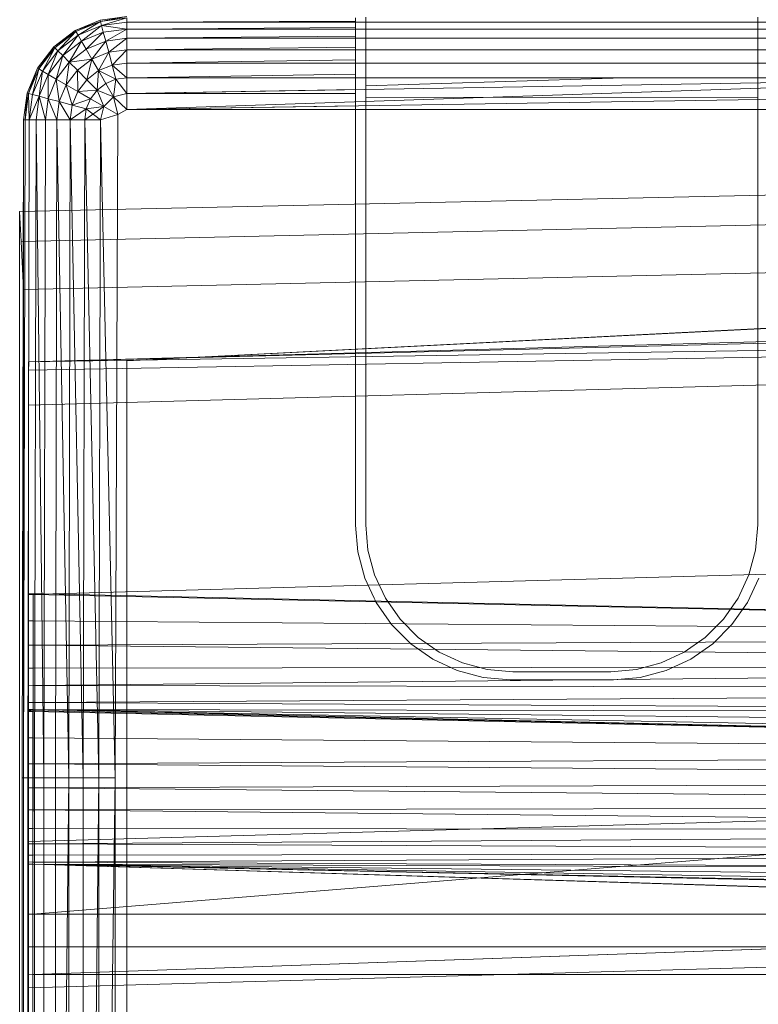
# Model space of a CAD drawing. Header units: metres. Extents: x 397.7 to 427.5, y 12.7 to 28.4.
# Tile 67 of 72: x 407.553 to 407.658, y 26.374 to 26.514. Entities that reach past the tile are written whole.
import ezdxf

# ---------------------------------------------------------------- set-up
doc = ezdxf.new("R2010")
doc.units = ezdxf.units.M
doc.layers.add('A-DETL-____-MBND', color=7, linetype='Continuous', lineweight=18)

# ---------------------------------------------------------------- blocks, each defined once
blk = doc.blocks.new('Family - Inodor P3-156643-06_CLI_AIGUA_P3')
at = {"layer": 'A-DETL-____-MBND', "color": 253, "true_color": 0xaaaaaa}
for p, q in [((0.01142, 0.40241), (0.01521, 0.40291)), ((0.01142, 0.40241), (0.01521, 0.40291)), ((0.01142, 0.40241), (0.01521, 0.40291)), ((0.01142, 0.40241), (0.01521, 0.40291)), ((0.01147, 0.40221), (0.01521, 0.40291)), ((0.01147, 0.40221), (0.01521, 0.40291)), ((0.01521, 0.40271), (0.01147, 0.40221)), ((0.01521, 0.40271), (0.01147, 0.40221)), ((0.01147, 0.40221), (0.01521, 0.40271)), ((0.01163, 0.40164), (0.01521, 0.40271)), ((0.01163, 0.40164), (0.01521, 0.40271)), ((0.01521, 0.40211), (0.01521, 0.40271)), ((0.01521, 0.40211), (0.01521, 0.40271)), ((0.01521, 0.40211), (0.01521, 0.40271)), ((0.04768, 0.40225), (0.04768, 0.40271)), ((0.04914, 0.40281), (0.04914, 0.33079)), ((0.04914, 0.40211), (0.04914, 0.40271)), ((0.10482, 0.33079), (0.10482, 0.40281)), ((0.10482, 0.40271), (0.10482, 0.40211)), ((0.00789, 0.40094), (0.01142, 0.40241)), ((0.00789, 0.40094), (0.01142, 0.40241)), ((0.00789, 0.40094), (0.01142, 0.40241)), ((0.00789, 0.40094), (0.01142, 0.40241)), ((0.01147, 0.40221), (0.00789, 0.40094)), ((0.00789, 0.40094), (0.01147, 0.40221)), ((0.01147, 0.40221), (0.00799, 0.40077)), ((0.00799, 0.40077), (0.01147, 0.40221)), ((0.00799, 0.40077), (0.01147, 0.40221)), ((0.00829, 0.40025), (0.01147, 0.40221)), ((0.00829, 0.40025), (0.01147, 0.40221)), ((0.01163, 0.40164), (0.00829, 0.40025)), ((0.01163, 0.40164), (0.00829, 0.40025)), ((0.00829, 0.40025), (0.01163, 0.40164)), ((0.00877, 0.39941), (0.01163, 0.40164)), ((0.00877, 0.39941), (0.01163, 0.40164)), ((0.01147, 0.40221), (0.01142, 0.40241)), ((0.01147, 0.40221), (0.01142, 0.40241)), ((0.01147, 0.40221), (0.01142, 0.40241)), ((0.01163, 0.40164), (0.01147, 0.40221)), ((0.01163, 0.40164), (0.01147, 0.40221)), ((0.01163, 0.40164), (0.01147, 0.40221)), ((0.01521, 0.40211), (0.01163, 0.40164)), ((0.01521, 0.40211), (0.01163, 0.40164)), ((0.01163, 0.40164), (0.01521, 0.40211)), ((0.01188, 0.4007), (0.01163, 0.40164)), ((0.01521, 0.40114), (0.01163, 0.40164)), ((0.01521, 0.40114), (0.01163, 0.40164)), ((0.01188, 0.4007), (0.01163, 0.40164)), ((0.01188, 0.4007), (0.01163, 0.40164)), ((0.01521, 0.40114), (0.01188, 0.4007)), ((0.01521, 0.40114), (0.01188, 0.4007)), ((0.01188, 0.4007), (0.01521, 0.40114)), ((0.01222, 0.39942), (0.01521, 0.40114)), ((0.01222, 0.39942), (0.01521, 0.40114)), ((0.01521, 0.40211), (0.04768, 0.40225)), ((0.01521, 0.40211), (0.04768, 0.40225)), ((0.15024, 0.40211), (0.01521, 0.40211)), ((0.01521, 0.40114), (0.01521, 0.40211)), ((0.04768, 0.40211), (0.01521, 0.40211)), ((0.01521, 0.40114), (0.01521, 0.40211)), ((0.01521, 0.40211), (0.04768, 0.40211)), ((0.01521, 0.40114), (0.01521, 0.40211)), ((0.01521, 0.40114), (0.04768, 0.40137)), ((0.01521, 0.40114), (0.04768, 0.40137)), ((0.15024, 0.40114), (0.01521, 0.40114)), ((0.01521, 0.39982), (0.01521, 0.40114)), ((0.04768, 0.40114), (0.01521, 0.40114)), ((0.01521, 0.39982), (0.01521, 0.40114)), ((0.01521, 0.40114), (0.04768, 0.40114)), ((0.01521, 0.39982), (0.01521, 0.40114)), ((0.04768, 0.40211), (0.04768, 0.40225)), ((0.04768, 0.40137), (0.04768, 0.40211)), ((0.04768, 0.40114), (0.04768, 0.40137)), ((0.04768, 0.40013), (0.04768, 0.40114)), ((0.04914, 0.40114), (0.04914, 0.40211)), ((0.10482, 0.40211), (0.04914, 0.40211)), ((0.04914, 0.39982), (0.04914, 0.40114)), ((0.10482, 0.40114), (0.04914, 0.40114)), ((0.10482, 0.40211), (0.10482, 0.40114)), ((0.10482, 0.40114), (0.10482, 0.39982)), ((0.00485, 0.39862), (0.00789, 0.40094)), ((0.00485, 0.39862), (0.00789, 0.40094)), ((0.00485, 0.39862), (0.00789, 0.40094)), ((0.00485, 0.39862), (0.00789, 0.40094)), ((0.00799, 0.40077), (0.00485, 0.39862)), ((0.00485, 0.39862), (0.00799, 0.40077)), ((0.00799, 0.40077), (0.005, 0.39847)), ((0.005, 0.39847), (0.00799, 0.40077)), ((0.005, 0.39847), (0.00799, 0.40077)), ((0.00542, 0.39805), (0.00799, 0.40077)), ((0.00542, 0.39805), (0.00799, 0.40077)), ((0.00829, 0.40025), (0.00542, 0.39805)), ((0.00829, 0.40025), (0.00542, 0.39805)), ((0.00542, 0.39805), (0.00829, 0.40025)), ((0.00611, 0.39736), (0.00829, 0.40025)), ((0.00611, 0.39736), (0.00829, 0.40025)), ((0.00799, 0.40077), (0.00789, 0.40094)), ((0.00799, 0.40077), (0.00789, 0.40094)), ((0.00799, 0.40077), (0.00789, 0.40094)), ((0.00829, 0.40025), (0.00799, 0.40077)), ((0.00829, 0.40025), (0.00799, 0.40077)), ((0.00829, 0.40025), (0.00799, 0.40077)), ((0.00877, 0.39941), (0.00829, 0.40025)), ((0.00877, 0.39941), (0.00829, 0.40025)), ((0.00877, 0.39941), (0.00829, 0.40025)), ((0.01188, 0.4007), (0.00877, 0.39941)), ((0.01188, 0.4007), (0.00877, 0.39941)), ((0.00877, 0.39941), (0.01188, 0.4007)), ((0.00943, 0.39827), (0.01188, 0.4007)), ((0.00943, 0.39827), (0.01188, 0.4007)), ((0.01222, 0.39942), (0.01188, 0.4007)), ((0.01222, 0.39942), (0.01188, 0.4007)), ((0.01222, 0.39942), (0.01188, 0.4007)), ((0.01521, 0.39982), (0.01222, 0.39942)), ((0.01521, 0.39982), (0.01222, 0.39942)), ((0.01222, 0.39942), (0.01521, 0.39982)), ((0.01264, 0.39785), (0.01521, 0.39982)), ((0.01264, 0.39785), (0.01521, 0.39982)), ((0.01521, 0.39982), (0.04768, 0.40013)), ((0.01521, 0.39982), (0.04768, 0.40013)), ((0.15024, 0.39982), (0.01521, 0.39982)), ((0.01521, 0.39819), (0.01521, 0.39982)), ((0.04768, 0.39982), (0.01521, 0.39982)), ((0.01521, 0.39819), (0.01521, 0.39982)), ((0.01521, 0.39982), (0.04768, 0.39982)), ((0.01521, 0.39819), (0.01521, 0.39982)), ((0.04768, 0.39982), (0.04768, 0.40013)), ((0.04768, 0.39858), (0.04768, 0.39982)), ((0.04914, 0.39819), (0.04914, 0.39982)), ((0.10482, 0.39982), (0.04914, 0.39982)), ((0.10482, 0.39982), (0.10482, 0.39819)), ((0.00253, 0.39558), (0.00485, 0.39862)), ((0.00253, 0.39558), (0.00485, 0.39862)), ((0.00253, 0.39558), (0.00485, 0.39862)), ((0.00253, 0.39558), (0.00485, 0.39862)), ((0.0027, 0.39548), (0.00485, 0.39862)), ((0.0027, 0.39548), (0.00485, 0.39862)), ((0.005, 0.39847), (0.0027, 0.39548)), ((0.005, 0.39847), (0.0027, 0.39548)), ((0.0027, 0.39548), (0.005, 0.39847)), ((0.00322, 0.39518), (0.005, 0.39847)), ((0.00322, 0.39518), (0.005, 0.39847)), ((0.005, 0.39847), (0.00485, 0.39862)), ((0.005, 0.39847), (0.00485, 0.39862)), ((0.005, 0.39847), (0.00485, 0.39862)), ((0.00542, 0.39805), (0.005, 0.39847)), ((0.00542, 0.39805), (0.005, 0.39847)), ((0.00542, 0.39805), (0.005, 0.39847)), ((0.00877, 0.39941), (0.00611, 0.39736)), ((0.00877, 0.39941), (0.00611, 0.39736)), ((0.00611, 0.39736), (0.00877, 0.39941)), ((0.00704, 0.39643), (0.00877, 0.39941)), ((0.00704, 0.39643), (0.00877, 0.39941)), ((0.00943, 0.39827), (0.00877, 0.39941)), ((0.00943, 0.39827), (0.00877, 0.39941)), ((0.00943, 0.39827), (0.00877, 0.39941)), ((0.01222, 0.39942), (0.00943, 0.39827)), ((0.01222, 0.39942), (0.00943, 0.39827)), ((0.00943, 0.39827), (0.01222, 0.39942)), ((0.01025, 0.39686), (0.01222, 0.39942)), ((0.01025, 0.39686), (0.01222, 0.39942)), ((0.01264, 0.39785), (0.01222, 0.39942)), ((0.01264, 0.39785), (0.01222, 0.39942)), ((0.01264, 0.39785), (0.01222, 0.39942)), ((0.01521, 0.39819), (0.04768, 0.39858)), ((0.01521, 0.39819), (0.04768, 0.39858)), ((0.04768, 0.39819), (0.04768, 0.39858)), ((0.00542, 0.39805), (0.00322, 0.39518)), ((0.00542, 0.39805), (0.00322, 0.39518)), ((0.00322, 0.39518), (0.00542, 0.39805)), ((0.00406, 0.3947), (0.00542, 0.39805)), ((0.00406, 0.3947), (0.00542, 0.39805)), ((0.00611, 0.39736), (0.00406, 0.3947)), ((0.00611, 0.39736), (0.00406, 0.3947)), ((0.00406, 0.3947), (0.00611, 0.39736)), ((0.0052, 0.39404), (0.00611, 0.39736)), ((0.0052, 0.39404), (0.00611, 0.39736)), ((0.00611, 0.39736), (0.00542, 0.39805)), ((0.00611, 0.39736), (0.00542, 0.39805)), ((0.00611, 0.39736), (0.00542, 0.39805)), ((0.00704, 0.39643), (0.00611, 0.39736)), ((0.00704, 0.39643), (0.00611, 0.39736)), ((0.00704, 0.39643), (0.00611, 0.39736)), ((0.00943, 0.39827), (0.00704, 0.39643)), ((0.00943, 0.39827), (0.00704, 0.39643)), ((0.00704, 0.39643), (0.00943, 0.39827)), ((0.01025, 0.39686), (0.00943, 0.39827)), ((0.01025, 0.39686), (0.00943, 0.39827)), ((0.01025, 0.39686), (0.00943, 0.39827)), ((0.01264, 0.39785), (0.01025, 0.39686)), ((0.01264, 0.39785), (0.01025, 0.39686)), ((0.01025, 0.39686), (0.01264, 0.39785)), ((0.01119, 0.39523), (0.01264, 0.39785)), ((0.01119, 0.39523), (0.01264, 0.39785)), ((0.01521, 0.39819), (0.01264, 0.39785)), ((0.01521, 0.39819), (0.01264, 0.39785)), ((0.01264, 0.39785), (0.01521, 0.39819)), ((0.01313, 0.39603), (0.01264, 0.39785)), ((0.01313, 0.39603), (0.01264, 0.39785)), ((0.01313, 0.39603), (0.01264, 0.39785)), ((0.01313, 0.39603), (0.01521, 0.39819)), ((0.01313, 0.39603), (0.01521, 0.39819)), ((0.15024, 0.39819), (0.01521, 0.39819)), ((0.01521, 0.39631), (0.01521, 0.39819)), ((0.04768, 0.39819), (0.01521, 0.39819)), ((0.01521, 0.39631), (0.01521, 0.39819)), ((0.01521, 0.39819), (0.04768, 0.39819)), ((0.01521, 0.39631), (0.01521, 0.39819)), ((0.04768, 0.39676), (0.04768, 0.39819)), ((0.04914, 0.39631), (0.04914, 0.39819)), ((0.10482, 0.39819), (0.04914, 0.39819)), ((0.10482, 0.39819), (0.10482, 0.39631)), ((0.00106, 0.39205), (0.00253, 0.39558)), ((0.00106, 0.39205), (0.00253, 0.39558)), ((0.00106, 0.39205), (0.00253, 0.39558)), ((0.00106, 0.39205), (0.00253, 0.39558)), ((0.00126, 0.392), (0.00253, 0.39558)), ((0.00126, 0.392), (0.00253, 0.39558)), ((0.0027, 0.39548), (0.00126, 0.392)), ((0.0027, 0.39548), (0.00126, 0.392)), ((0.00126, 0.392), (0.0027, 0.39548)), ((0.00183, 0.39184), (0.0027, 0.39548)), ((0.00183, 0.39184), (0.0027, 0.39548)), ((0.0027, 0.39548), (0.00253, 0.39558)), ((0.0027, 0.39548), (0.00253, 0.39558)), ((0.0027, 0.39548), (0.00253, 0.39558)), ((0.00322, 0.39518), (0.0027, 0.39548)), ((0.00322, 0.39518), (0.0027, 0.39548)), ((0.00322, 0.39518), (0.0027, 0.39548)), ((0.00704, 0.39643), (0.0052, 0.39404)), ((0.00704, 0.39643), (0.0052, 0.39404)), ((0.0052, 0.39404), (0.00704, 0.39643)), ((0.00661, 0.39322), (0.00704, 0.39643)), ((0.00661, 0.39322), (0.00704, 0.39643)), ((0.01025, 0.39686), (0.00704, 0.39643)), ((0.00704, 0.39643), (0.01025, 0.39686)), ((0.00819, 0.39528), (0.00704, 0.39643)), ((0.00819, 0.39528), (0.00704, 0.39643)), ((0.00819, 0.39528), (0.00704, 0.39643)), ((0.01025, 0.39686), (0.00819, 0.39528)), ((0.00819, 0.39528), (0.01025, 0.39686)), ((0.00819, 0.39528), (0.01025, 0.39686)), ((0.00952, 0.39395), (0.01025, 0.39686)), ((0.00952, 0.39395), (0.01025, 0.39686)), ((0.01119, 0.39523), (0.01025, 0.39686)), ((0.01119, 0.39523), (0.01025, 0.39686)), ((0.01119, 0.39523), (0.01025, 0.39686)), ((0.01313, 0.39603), (0.01119, 0.39523)), ((0.01313, 0.39603), (0.01119, 0.39523)), ((0.01119, 0.39523), (0.01313, 0.39603)), ((0.01521, 0.39631), (0.01313, 0.39603)), ((0.01521, 0.39631), (0.01313, 0.39603)), ((0.01313, 0.39603), (0.01521, 0.39631)), ((0.01313, 0.39603), (0.01367, 0.39402)), ((0.01521, 0.39423), (0.01313, 0.39603)), ((0.01367, 0.39402), (0.01313, 0.39603)), ((0.01521, 0.39423), (0.01313, 0.39603)), ((0.01367, 0.39402), (0.01313, 0.39603)), ((0.01521, 0.39631), (0.04768, 0.39676)), ((0.01521, 0.39631), (0.04768, 0.39676)), ((0.15024, 0.39631), (0.01521, 0.39631)), ((0.01521, 0.39423), (0.01521, 0.39631)), ((0.04768, 0.39631), (0.01521, 0.39631)), ((0.01521, 0.39423), (0.01521, 0.39631)), ((0.01521, 0.39631), (0.04768, 0.39631)), ((0.01521, 0.39423), (0.01521, 0.39631)), ((0.04768, 0.39631), (0.04768, 0.39676)), ((0.04768, 0.39473), (0.04768, 0.39631)), ((0.04914, 0.39423), (0.04914, 0.39631)), ((0.10482, 0.39631), (0.04914, 0.39631)), ((0.10482, 0.39631), (0.10482, 0.39424)), ((0.00322, 0.39518), (0.00183, 0.39184)), ((0.00322, 0.39518), (0.00183, 0.39184)), ((0.00183, 0.39184), (0.00322, 0.39518)), ((0.00277, 0.39159), (0.00322, 0.39518)), ((0.00277, 0.39159), (0.00322, 0.39518)), ((0.00406, 0.3947), (0.00277, 0.39159)), ((0.00406, 0.3947), (0.00277, 0.39159)), ((0.00277, 0.39159), (0.00406, 0.3947)), ((0.00406, 0.3947), (0.00322, 0.39518)), ((0.00406, 0.3947), (0.00322, 0.39518)), ((0.00406, 0.3947), (0.00322, 0.39518)), ((0.00405, 0.39125), (0.00406, 0.3947)), ((0.00405, 0.39125), (0.00406, 0.3947)), ((0.0052, 0.39404), (0.00406, 0.3947)), ((0.0052, 0.39404), (0.00406, 0.3947)), ((0.0052, 0.39404), (0.00406, 0.3947)), ((0.00819, 0.39528), (0.00661, 0.39322)), ((0.00819, 0.39528), (0.00661, 0.39322)), ((0.00661, 0.39322), (0.00819, 0.39528)), ((0.00952, 0.39395), (0.00819, 0.39528)), ((0.00952, 0.39395), (0.00819, 0.39528)), ((0.00952, 0.39395), (0.00819, 0.39528)), ((0.00824, 0.39228), (0.00819, 0.39528)), ((0.00824, 0.39228), (0.00819, 0.39528)), ((0.01119, 0.39523), (0.00952, 0.39395)), ((0.01119, 0.39523), (0.00952, 0.39395)), ((0.00952, 0.39395), (0.01119, 0.39523)), ((0.01099, 0.39248), (0.01119, 0.39523)), ((0.01099, 0.39248), (0.01119, 0.39523)), ((0.01223, 0.39343), (0.01119, 0.39523)), ((0.01367, 0.39402), (0.01119, 0.39523)), ((0.01367, 0.39402), (0.01119, 0.39523)), ((0.01223, 0.39343), (0.01119, 0.39523)), ((0.01223, 0.39343), (0.01119, 0.39523)), ((0.01521, 0.39423), (0.01367, 0.39402)), ((0.01521, 0.39423), (0.01367, 0.39402)), ((0.01367, 0.39402), (0.01521, 0.39423)), ((0.01521, 0.39423), (0.04768, 0.39473)), ((0.01521, 0.39423), (0.04768, 0.39473)), ((0.15024, 0.39423), (0.01521, 0.39423)), ((0.01521, 0.39201), (0.01521, 0.39423)), ((0.15024, 0.39423), (0.01521, 0.39201)), ((0.15024, 0.39423), (0.01521, 0.38973)), ((0.04768, 0.39423), (0.01521, 0.39423)), ((0.01521, 0.39201), (0.01521, 0.39423)), ((0.01521, 0.39423), (0.04768, 0.39423)), ((0.01521, 0.39201), (0.01521, 0.39423)), ((0.04768, 0.39423), (0.04768, 0.39473)), ((0.04768, 0.39254), (0.04768, 0.39423)), ((0.04914, 0.39307), (0.04914, 0.39423)), ((0.08581, 0.39423), (0.04914, 0.39307)), ((0.08581, 0.39423), (0.04914, 0.39423)), ((0.10482, 0.39424), (0.08581, 0.39423)), ((0.10482, 0.39424), (0.10482, 0.39149)), ((0.0052, 0.39404), (0.00405, 0.39125)), ((0.0052, 0.39404), (0.00405, 0.39125)), ((0.00405, 0.39125), (0.0052, 0.39404)), ((0.00661, 0.39322), (0.0052, 0.39404)), ((0.00661, 0.39322), (0.0052, 0.39404)), ((0.00661, 0.39322), (0.0052, 0.39404)), ((0.00562, 0.39083), (0.0052, 0.39404)), ((0.00562, 0.39083), (0.0052, 0.39404)), ((0.00661, 0.39322), (0.00562, 0.39083)), ((0.00661, 0.39322), (0.00562, 0.39083)), ((0.00562, 0.39083), (0.00661, 0.39322)), ((0.00824, 0.39228), (0.00661, 0.39322)), ((0.00824, 0.39228), (0.00661, 0.39322)), ((0.00824, 0.39228), (0.00661, 0.39322)), ((0.00744, 0.39034), (0.00661, 0.39322)), ((0.00744, 0.39034), (0.00661, 0.39322)), ((0.00952, 0.39395), (0.00824, 0.39228)), ((0.00952, 0.39395), (0.00824, 0.39228)), ((0.00824, 0.39228), (0.00952, 0.39395)), ((0.01099, 0.39248), (0.00952, 0.39395)), ((0.01099, 0.39248), (0.00952, 0.39395)), ((0.01099, 0.39248), (0.00952, 0.39395)), ((0.01223, 0.39343), (0.01099, 0.39248)), ((0.01223, 0.39343), (0.01099, 0.39248)), ((0.01099, 0.39248), (0.01223, 0.39343)), ((0.01367, 0.39402), (0.01223, 0.39343)), ((0.01367, 0.39402), (0.01223, 0.39343)), ((0.01223, 0.39343), (0.01367, 0.39402)), ((0.01334, 0.39151), (0.01223, 0.39343)), ((0.01334, 0.39151), (0.01223, 0.39343)), ((0.01334, 0.39151), (0.01223, 0.39343)), ((0.01367, 0.39402), (0.01334, 0.39151)), ((0.01334, 0.39151), (0.01367, 0.39402)), ((0.01334, 0.39151), (0.01367, 0.39402)), ((0.01521, 0.39201), (0.01367, 0.39402)), ((0.01521, 0.39201), (0.01367, 0.39402)), ((0.01521, 0.39201), (0.01367, 0.39402)), ((0.04914, 0.39144), (0.04914, 0.39307)), ((0.00056, 0.38826), (0.00106, 0.39205)), ((0.00056, 0.38826), (0.00106, 0.39205)), ((0.00056, 0.38826), (0.00106, 0.39205)), ((0.00056, 0.38826), (0.00106, 0.39205)), ((0.00076, 0.38826), (0.00106, 0.39205)), ((0.00076, 0.38826), (0.00106, 0.39205)), ((0.00126, 0.392), (0.00076, 0.38826)), ((0.00126, 0.392), (0.00076, 0.38826)), ((0.00076, 0.38826), (0.00126, 0.392)), ((0.00126, 0.392), (0.00106, 0.39205)), ((0.00126, 0.392), (0.00106, 0.39205)), ((0.00126, 0.392), (0.00106, 0.39205)), ((0.00183, 0.39184), (0.00126, 0.392)), ((0.00183, 0.39184), (0.00126, 0.392)), ((0.00183, 0.39184), (0.00126, 0.392)), ((0.00136, 0.38826), (0.00126, 0.392)), ((0.00136, 0.38826), (0.00126, 0.392)), ((0.00183, 0.39184), (0.00136, 0.38826)), ((0.00183, 0.39184), (0.00136, 0.38826)), ((0.00136, 0.38826), (0.00183, 0.39184)), ((0.00277, 0.39159), (0.00136, 0.38826)), ((0.00136, 0.38826), (0.00277, 0.39159)), ((0.00277, 0.39159), (0.00183, 0.39184)), ((0.00277, 0.39159), (0.00183, 0.39184)), ((0.00277, 0.39159), (0.00183, 0.39184)), ((0.00277, 0.39159), (0.00233, 0.38826)), ((0.00233, 0.38826), (0.00277, 0.39159)), ((0.00233, 0.38826), (0.00277, 0.39159)), ((0.00405, 0.39125), (0.00277, 0.39159)), ((0.00405, 0.39125), (0.00277, 0.39159)), ((0.00405, 0.39125), (0.00277, 0.39159)), ((0.00365, 0.38826), (0.00277, 0.39159)), ((0.00365, 0.38826), (0.00277, 0.39159)), ((0.00824, 0.39228), (0.00744, 0.39034)), ((0.00824, 0.39228), (0.00744, 0.39034)), ((0.00744, 0.39034), (0.00824, 0.39228)), ((0.01099, 0.39248), (0.00824, 0.39228)), ((0.00824, 0.39228), (0.01099, 0.39248)), ((0.01004, 0.39124), (0.00824, 0.39228)), ((0.01004, 0.39124), (0.00824, 0.39228)), ((0.01004, 0.39124), (0.00824, 0.39228)), ((0.01099, 0.39248), (0.01004, 0.39124)), ((0.01004, 0.39124), (0.01099, 0.39248)), ((0.01004, 0.39124), (0.01099, 0.39248)), ((0.01334, 0.39151), (0.01099, 0.39248)), ((0.01196, 0.39013), (0.01099, 0.39248)), ((0.01334, 0.39151), (0.01099, 0.39248)), ((0.01196, 0.39013), (0.01099, 0.39248)), ((0.01334, 0.39151), (0.01099, 0.39248)), ((0.01196, 0.39013), (0.01099, 0.39248)), ((0.01334, 0.39151), (0.01196, 0.39013)), ((0.01334, 0.39151), (0.01196, 0.39013)), ((0.01196, 0.39013), (0.01334, 0.39151)), ((0.01521, 0.39201), (0.01334, 0.39151)), ((0.01521, 0.39201), (0.01334, 0.39151)), ((0.01334, 0.39151), (0.01521, 0.39201)), ((0.01521, 0.38973), (0.01334, 0.39151)), ((0.01334, 0.39151), (0.01394, 0.38899)), ((0.01521, 0.38973), (0.01334, 0.39151)), ((0.01394, 0.38899), (0.01334, 0.39151)), ((0.01521, 0.38973), (0.01334, 0.39151)), ((0.01394, 0.38899), (0.01334, 0.39151)), ((0.01521, 0.39201), (0.04768, 0.39254)), ((0.01521, 0.39201), (0.04768, 0.39254)), ((0.01521, 0.38973), (0.01521, 0.39201)), ((0.04768, 0.39198), (0.01521, 0.39201)), ((0.01521, 0.38973), (0.01521, 0.39201)), ((0.01521, 0.39201), (0.04768, 0.39198)), ((0.01521, 0.38973), (0.01521, 0.39201)), ((0.15121, 0.39188), (0.01521, 0.38973)), ((0.04768, 0.39198), (0.04768, 0.39254)), ((0.04768, 0.39024), (0.04768, 0.39198)), ((0.10482, 0.39149), (0.04914, 0.39144)), ((0.04914, 0.33079), (0.04914, 0.39144)), ((0.10482, 0.39149), (0.10482, 0.33079)), ((0.00405, 0.39125), (0.00365, 0.38826)), ((0.00405, 0.39125), (0.00365, 0.38826)), ((0.00365, 0.38826), (0.00405, 0.39125)), ((0.00562, 0.39083), (0.00405, 0.39125)), ((0.00562, 0.39083), (0.00405, 0.39125)), ((0.00562, 0.39083), (0.00405, 0.39125)), ((0.00528, 0.38826), (0.00405, 0.39125)), ((0.00528, 0.38826), (0.00405, 0.39125)), ((0.00562, 0.39083), (0.00528, 0.38826)), ((0.00562, 0.39083), (0.00528, 0.38826)), ((0.00528, 0.38826), (0.00562, 0.39083)), ((0.00744, 0.39034), (0.00562, 0.39083)), ((0.00744, 0.39034), (0.00562, 0.39083)), ((0.00744, 0.39034), (0.00562, 0.39083)), ((0.00716, 0.38826), (0.00562, 0.39083)), ((0.00716, 0.38826), (0.00562, 0.39083)), ((0.00744, 0.39034), (0.00716, 0.38826)), ((0.00744, 0.39034), (0.00716, 0.38826)), ((0.00716, 0.38826), (0.00744, 0.39034)), ((0.01004, 0.39124), (0.00744, 0.39034)), ((0.00744, 0.39034), (0.01004, 0.39124)), ((0.00945, 0.3898), (0.00744, 0.39034)), ((0.00945, 0.3898), (0.00744, 0.39034)), ((0.00945, 0.3898), (0.00744, 0.39034)), ((0.01196, 0.39013), (0.00924, 0.38826)), ((0.01004, 0.39124), (0.00945, 0.3898)), ((0.00945, 0.3898), (0.01004, 0.39124)), ((0.00945, 0.3898), (0.01004, 0.39124)), ((0.01196, 0.39013), (0.00945, 0.3898)), ((0.01196, 0.39013), (0.00945, 0.3898)), ((0.01196, 0.39013), (0.00945, 0.3898)), ((0.01196, 0.39013), (0.01004, 0.39124)), ((0.01196, 0.39013), (0.01004, 0.39124)), ((0.01196, 0.39013), (0.01004, 0.39124)), ((0.01196, 0.39013), (0.01146, 0.38826)), ((0.01394, 0.38899), (0.01196, 0.39013)), ((0.01394, 0.38899), (0.01196, 0.39013)), ((0.01521, 0.38973), (0.04768, 0.39024)), ((0.01521, 0.38973), (0.04768, 0.39024)), ((0.04768, 0.38973), (0.04768, 0.39024)), ((0.00945, 0.3898), (0.00716, 0.38826)), ((0.00716, 0.38826), (0.00945, 0.3898)), ((0.00945, 0.3898), (0.00924, 0.38826)), ((0.00924, 0.38826), (0.00945, 0.3898)), ((0.00924, 0.38826), (0.00945, 0.3898)), ((0.01146, 0.38826), (0.00945, 0.3898)), ((0.01394, 0.38899), (0.01146, 0.38826)), ((0.01394, 0.38899), (0.01146, 0.38826)), ((0.01354, 0.29485), (0.01394, 0.38899)), ((0.01394, 0.38899), (0.01354, 0.29485)), ((0.01394, 0.38899), (0.01354, 0.29485)), ((0.01521, 0.38973), (0.01394, 0.38899)), ((0.01521, 0.38973), (0.01394, 0.38899)), ((0.01394, 0.38899), (0.01521, 0.38973)), ((0.15024, 0.38973), (0.01521, 0.38973)), ((0.04768, 0.38973), (0.01521, 0.38973)), ((0.01521, 0.38973), (0.04768, 0.38973)), ((0.04768, 0.38917), (0.04768, 0.38973)), ((0.04768, 0.38917), (0.04768, 0.33073)), ((0.00036, 0.29485), (0.00056, 0.38826)), ((0.00036, 0.29485), (0.00056, 0.38826)), ((0.00056, 0.01465), (0.00056, 0.38826)), ((0.00056, 0.01465), (0.00056, 0.38826)), ((0.00076, 0.38826), (0.00056, 0.38826)), ((0.00076, 0.38826), (0.00056, 0.29485)), ((0.00076, 0.38826), (0.00056, 0.38826)), ((0.00076, 0.38826), (0.00056, 0.29485)), ((0.00076, 0.38826), (0.00056, 0.38826)), ((0.00056, 0.29485), (0.00056, 0.38826)), ((0.00056, 0.29485), (0.00056, 0.38826)), ((0.00076, 0.38826), (0.00056, 0.29485)), ((0.00136, 0.38826), (0.00076, 0.38826)), ((0.00136, 0.38826), (0.00076, 0.38826)), ((0.00136, 0.38826), (0.00076, 0.38826)), ((0.00136, 0.38826), (0.00116, 0.29485)), ((0.00136, 0.38826), (0.00116, 0.29485)), ((0.00136, 0.38826), (0.00116, 0.29485)), ((0.00233, 0.38826), (0.00136, 0.38826)), ((0.00233, 0.38826), (0.00136, 0.38826)), ((0.00233, 0.38826), (0.00136, 0.38826)), ((0.00233, 0.38826), (0.00213, 0.29485)), ((0.00233, 0.38826), (0.00213, 0.29485)), ((0.00213, 0.29485), (0.00233, 0.38826)), ((0.00365, 0.38826), (0.00233, 0.38826)), ((0.00365, 0.38826), (0.00233, 0.38826)), ((0.00365, 0.38826), (0.00233, 0.38826)), ((0.00345, 0.29485), (0.00233, 0.38826)), ((0.00345, 0.29485), (0.00233, 0.38826)), ((0.00365, 0.38826), (0.00345, 0.29485)), ((0.00365, 0.38826), (0.00345, 0.29485)), ((0.00365, 0.38826), (0.00345, 0.29485)), ((0.00528, 0.38826), (0.00365, 0.38826)), ((0.00528, 0.38826), (0.00365, 0.38826)), ((0.00528, 0.38826), (0.00365, 0.38826)), ((0.00528, 0.38826), (0.00508, 0.29485)), ((0.00528, 0.38826), (0.00508, 0.29485)), ((0.00508, 0.29485), (0.00528, 0.38826)), ((0.00716, 0.38826), (0.00528, 0.38826)), ((0.00716, 0.38826), (0.00528, 0.38826)), ((0.00716, 0.38826), (0.00528, 0.38826)), ((0.00696, 0.29485), (0.00528, 0.38826)), ((0.00696, 0.29485), (0.00528, 0.38826)), ((0.00716, 0.38826), (0.00696, 0.29485)), ((0.00716, 0.38826), (0.00696, 0.29485)), ((0.00696, 0.29485), (0.00716, 0.38826)), ((0.00924, 0.38826), (0.00716, 0.38826)), ((0.00924, 0.38826), (0.00716, 0.38826)), ((0.00924, 0.38826), (0.00716, 0.38826)), ((0.00904, 0.29485), (0.00716, 0.38826)), ((0.00904, 0.29485), (0.00716, 0.38826)), ((0.00924, 0.38826), (0.00904, 0.29485)), ((0.00924, 0.38826), (0.00904, 0.29485)), ((0.00904, 0.29485), (0.00924, 0.38826)), ((0.01146, 0.38826), (0.00924, 0.38826)), ((0.01146, 0.38826), (0.00924, 0.38826)), ((0.01126, 0.29485), (0.00924, 0.38826)), ((0.01126, 0.29485), (0.00924, 0.38826)), ((0.01146, 0.38826), (0.01126, 0.29485)), ((0.01146, 0.38826), (0.01126, 0.29485)), ((0.01126, 0.29485), (0.01146, 0.38826)), ((0.01354, 0.29485), (0.01146, 0.38826)), ((0.01354, 0.29485), (0.01146, 0.38826)), ((0.01354, 0.29485), (0.01146, 0.38826)), ((0.31954, 0.38234), (0, 0.37522)), ((0.31954, 0.38234), (0, 0.37522)), ((0.31971, 0.37812), (0.00022, 0.371)), ((0.31971, 0.37812), (0.00022, 0.371)), ((0, 0.37522), (0, 0.371)), ((0, 0.371), (0, 0.37522)), ((0, 0.37522), (0.00022, 0.371)), ((0.00022, 0.371), (0, 0.37522)), ((0, 0.371), (0, 0.36417)), ((0, 0.36417), (0, 0.371)), ((0.00022, 0.371), (0.00056, 0.36417)), ((0.00056, 0.36417), (0.00022, 0.371)), ((0.31998, 0.37128), (0.00056, 0.36417)), ((0.31998, 0.37128), (0.00056, 0.36417)), ((0.00127, 0.35389), (0.51095, 0.36797)), ((0.51095, 0.36678), (0.00127, 0.35389)), ((0, 0.36417), (0, 0.03582)), ((0, 0.03582), (0, 0.36417)), ((0.00056, 0.36417), (0.00056, 0.03582)), ((0.00056, 0.03582), (0.00056, 0.36417)), ((0.01521, 0.35403), (0.17966, 0.3624)), ((0.51095, 0.36184), (0.00127, 0.35389)), ((0.51095, 0.36184), (0.00127, 0.35271)), ((0.51095, 0.36184), (0.00127, 0.34776)), ((0.15161, 0.36098), (0.01521, 0.35403)), ((0.00127, 0.35271), (0.00127, 0.35389)), ((0.01521, 0.35403), (0.01521, 0.05064)), ((0.01521, 0.35403), (0.01521, 0.05064)), ((0.00127, 0.34776), (0.00127, 0.35271)), ((0.00127, 0.32087), (0.00127, 0.34776)), ((0.51095, 0.33495), (0.00127, 0.32087)), ((0.04768, 0.33073), (0.04801, 0.32692)), ((0.04914, 0.33079), (0.04946, 0.32716)), ((0.04946, 0.32716), (0.04914, 0.33079)), ((0.1045, 0.32716), (0.10482, 0.33079)), ((0.10482, 0.33079), (0.1045, 0.32716)), ((0.04946, 0.32716), (0.0504, 0.32365)), ((0.0504, 0.32365), (0.04946, 0.32716)), ((0.10356, 0.32365), (0.1045, 0.32716)), ((0.1045, 0.32716), (0.10356, 0.32365)), ((0.04801, 0.32692), (0.049, 0.32322)), ((0.049, 0.32322), (0.05033, 0.32038)), ((0.0504, 0.32365), (0.05194, 0.32035)), ((0.05194, 0.32035), (0.0504, 0.32365)), ((0.10202, 0.32035), (0.10356, 0.32365)), ((0.10356, 0.32365), (0.10202, 0.32035)), ((0.10334, 0.31974), (0.10496, 0.32322)), ((0.00127, 0.3209), (0.00127, 0.32102)), ((0.28182, 0.31489), (0.00127, 0.32102)), ((0.00192, 0.32088), (0.00127, 0.3209)), ((0.00127, 0.3209), (0.00192, 0.32088)), ((0.00127, 0.3209), (0.00127, 0.32089)), ((0.00192, 0.32088), (0.00127, 0.32089)), ((0.00127, 0.32089), (0.00192, 0.32088)), ((0.00127, 0.32089), (0.00127, 0.32088)), ((0.00192, 0.32088), (0.00127, 0.32088)), ((0.00192, 0.32088), (0.00127, 0.32088)), ((0.00127, 0.32088), (0.00127, 0.31714)), ((0.00127, 0.28584), (0.00127, 0.32087)), ((0.00192, 0.32088), (0.28182, 0.31489)), ((0.00192, 0.32088), (0.00192, 0.31713)), ((0.28182, 0.31489), (0.00192, 0.32088)), ((0.00192, 0.31713), (0.00192, 0.32088)), ((0.05033, 0.32038), (0.05048, 0.32006)), ((0.05048, 0.32006), (0.05062, 0.31974)), ((0.05194, 0.32035), (0.05403, 0.31737)), ((0.05403, 0.31737), (0.05194, 0.32035)), ((0.09993, 0.31737), (0.10202, 0.32035)), ((0.10202, 0.32035), (0.09993, 0.31737)), ((0.05062, 0.31974), (0.05282, 0.31661)), ((0.10114, 0.31661), (0.10334, 0.31974)), ((0.05403, 0.31737), (0.0566, 0.31479)), ((0.0566, 0.31479), (0.05403, 0.31737)), ((0.09736, 0.31479), (0.09993, 0.31737)), ((0.09993, 0.31737), (0.09736, 0.31479)), ((0.00192, 0.31713), (0.00127, 0.31714)), ((0.00127, 0.31714), (0.00192, 0.31713)), ((0.00127, 0.31714), (0.00127, 0.31713)), ((0.00192, 0.31713), (0.00127, 0.31713)), ((0.00127, 0.31713), (0.00192, 0.31713)), ((0.00127, 0.31713), (0.00127, 0.31712)), ((0.00192, 0.31713), (0.00127, 0.31712)), ((0.00192, 0.31713), (0.00127, 0.31712)), ((0.00127, 0.31712), (0.00127, 0.31371)), ((0.28182, 0.31489), (0.00192, 0.31713)), ((0.28182, 0.31489), (0.00192, 0.31713)), ((0.00192, 0.31371), (0.00192, 0.31713)), ((0.00192, 0.31713), (0.00192, 0.31371)), ((0.05282, 0.31661), (0.05553, 0.3139)), ((0.09843, 0.3139), (0.10114, 0.31661)), ((0.28182, 0.31489), (0.00192, 0.31371)), ((0.00192, 0.31371), (0.28182, 0.31489)), ((0.0566, 0.31479), (0.05958, 0.31271)), ((0.05958, 0.31271), (0.0566, 0.31479)), ((0.09438, 0.31271), (0.09736, 0.31479)), ((0.09736, 0.31479), (0.09438, 0.31271)), ((0.00192, 0.31371), (0.00127, 0.31371)), ((0.00127, 0.31371), (0.00192, 0.31371)), ((0.00127, 0.31371), (0.00127, 0.31371)), ((0.00192, 0.31371), (0.00127, 0.31371)), ((0.00192, 0.31371), (0.00127, 0.31371)), ((0.00127, 0.31371), (0.00127, 0.31044)), ((0.28181, 0.31079), (0.00192, 0.31371)), ((0.00192, 0.31371), (0.00192, 0.31043)), ((0.28181, 0.31079), (0.00192, 0.31371)), ((0.00192, 0.31043), (0.00192, 0.31371)), ((0.05553, 0.3139), (0.05867, 0.3117)), ((0.0953, 0.3117), (0.09843, 0.3139)), ((0.05867, 0.3117), (0.06214, 0.31008)), ((0.05958, 0.31271), (0.06288, 0.31117)), ((0.06288, 0.31117), (0.05958, 0.31271)), ((0.09108, 0.31117), (0.09438, 0.31271)), ((0.09438, 0.31271), (0.09108, 0.31117)), ((0.0953, 0.3117), (0.09182, 0.31008)), ((0.00192, 0.31043), (0.00127, 0.31044)), ((0.00192, 0.31043), (0.00127, 0.31044)), ((0.00127, 0.31044), (0.00127, 0.30801)), ((0.28181, 0.31079), (0.00192, 0.31043)), ((0.00192, 0.30799), (0.28181, 0.31079)), ((0.00192, 0.31043), (0.28181, 0.31079)), ((0.00192, 0.30799), (0.28181, 0.31079)), ((0.00192, 0.31043), (0.00192, 0.30799)), ((0.00192, 0.30799), (0.00192, 0.31043)), ((0.06288, 0.31117), (0.0664, 0.31023)), ((0.0664, 0.31023), (0.06288, 0.31117)), ((0.08757, 0.31023), (0.09108, 0.31117)), ((0.09108, 0.31117), (0.08757, 0.31023)), ((0.06214, 0.31008), (0.06584, 0.30909)), ((0.06584, 0.30909), (0.06966, 0.30876)), ((0.0664, 0.31023), (0.07002, 0.30991)), ((0.07002, 0.30991), (0.0664, 0.31023)), ((0.07002, 0.30991), (0.08394, 0.30991)), ((0.08394, 0.30991), (0.07002, 0.30991)), ((0.08394, 0.30991), (0.08757, 0.31023)), ((0.08757, 0.31023), (0.08394, 0.30991)), ((0.08431, 0.30876), (0.08812, 0.30909)), ((0.08812, 0.30909), (0.09182, 0.31008)), ((0.00192, 0.30799), (0.00127, 0.30801)), ((0.00192, 0.30799), (0.00127, 0.30801)), ((0.00127, 0.30801), (0.00127, 0.30557)), ((0.00192, 0.30799), (0.00192, 0.30554)), ((0.28181, 0.30737), (0.00192, 0.30799)), ((0.28181, 0.30737), (0.00192, 0.30799)), ((0.00192, 0.30554), (0.00192, 0.30799)), ((0.08431, 0.30876), (0.06966, 0.30876)), ((0.28181, 0.30737), (0.00192, 0.30554)), ((0.00192, 0.30554), (0.28181, 0.30737)), ((0.00192, 0.30554), (0.00127, 0.30557)), ((0.00192, 0.30554), (0.00127, 0.30557)), ((0.00127, 0.30557), (0.00127, 0.30457)), ((0.00192, 0.30554), (0.00192, 0.30454)), ((0.28181, 0.30409), (0.00192, 0.30554)), ((0.28181, 0.30409), (0.00192, 0.30554)), ((0.00192, 0.30454), (0.00192, 0.30554)), ((0.00192, 0.30454), (0.00127, 0.30457)), ((0.00127, 0.30457), (0.00192, 0.30454)), ((0.00127, 0.30457), (0.00127, 0.30446)), ((0.00192, 0.30454), (0.00127, 0.30446)), ((0.00192, 0.30454), (0.00127, 0.30446)), ((0.00127, 0.30446), (0.00127, 0.27556)), ((0.00127, 0.30433), (0.00127, 0.30443)), ((0.28176, 0.29829), (0.00127, 0.30443)), ((0.00127, 0.30433), (0.00187, 0.30429)), ((0.00127, 0.30433), (0.00127, 0.30431)), ((0.00187, 0.30429), (0.00127, 0.30433)), ((0.00187, 0.30429), (0.00127, 0.30431)), ((0.00127, 0.30431), (0.00187, 0.30429)), ((0.00127, 0.30431), (0.00127, 0.3043)), ((0.00187, 0.30429), (0.00127, 0.3043)), ((0.00127, 0.3043), (0.00187, 0.30429)), ((0.00127, 0.3043), (0.00127, 0.30429)), ((0.00187, 0.30429), (0.00127, 0.30429)), ((0.00187, 0.30429), (0.00127, 0.30429)), ((0.00127, 0.30429), (0.00127, 0.30053)), ((0.00186, 0.27553), (0.00192, 0.30454)), ((0.00192, 0.30454), (0.00186, 0.27553)), ((0.00187, 0.30429), (0.28176, 0.29829)), ((0.00187, 0.30429), (0.00187, 0.30052)), ((0.28176, 0.29829), (0.00187, 0.30429)), ((0.00187, 0.30052), (0.00187, 0.30429)), ((0.28181, 0.30409), (0.00192, 0.30454)), ((0.28181, 0.30409), (0.00192, 0.30454)), ((0.28181, 0.30165), (0.00192, 0.30454)), ((0.28181, 0.30165), (0.00192, 0.30454)), ((0.28181, 0.2992), (0.00192, 0.30454)), ((0.28181, 0.2992), (0.00192, 0.30454)), ((0.28175, 0.2982), (0.00192, 0.30454)), ((0.28175, 0.2982), (0.00192, 0.30454)), ((0.00187, 0.30052), (0.00127, 0.30053)), ((0.00127, 0.30053), (0.00187, 0.30052)), ((0.00127, 0.30053), (0.00127, 0.30052)), ((0.00187, 0.30052), (0.00127, 0.30052)), ((0.00187, 0.30052), (0.00127, 0.30052)), ((0.00127, 0.30052), (0.00127, 0.29687)), ((0.28176, 0.29829), (0.00187, 0.30052)), ((0.00187, 0.30052), (0.00187, 0.29687)), ((0.28176, 0.29829), (0.00187, 0.30052)), ((0.00187, 0.29687), (0.00187, 0.30052)), ((0.51095, 0.29991), (0.00127, 0.28584)), ((0.28175, 0.2982), (0.00186, 0.27553)), ((0.00186, 0.27553), (0.28175, 0.2982)), ((0.28176, 0.29829), (0.00187, 0.29687)), ((0.00187, 0.29687), (0.28176, 0.29829)), ((0.00187, 0.29687), (0.00127, 0.29687)), ((0.00127, 0.29687), (0.00187, 0.29687)), ((0.00127, 0.29687), (0.00127, 0.29686)), ((0.00187, 0.29687), (0.00127, 0.29686)), ((0.00127, 0.29686), (0.00187, 0.29687)), ((0.00187, 0.29687), (0.00127, 0.29686)), ((0.00187, 0.29687), (0.00127, 0.29686)), ((0.00127, 0.29686), (0.00127, 0.29686)), ((0.00127, 0.29686), (0.00127, 0.29344)), ((0.28176, 0.29452), (0.00187, 0.29687)), ((0.28176, 0.29452), (0.00187, 0.29687)), ((0.00187, 0.29343), (0.00187, 0.29687)), ((0.00187, 0.29687), (0.00187, 0.29343)), ((0.00056, 0.29485), (0.00036, 0.29485)), ((0.00036, 0.10805), (0.00036, 0.29485)), ((0.00056, 0.29485), (0.00036, 0.29485)), ((0.00056, 0.29485), (0.00036, 0.29485)), ((0.00036, 0.10805), (0.00036, 0.29485)), ((0.00116, 0.29485), (0.00056, 0.29485)), ((0.00056, 0.10805), (0.00056, 0.29485)), ((0.00116, 0.29485), (0.00056, 0.29485)), ((0.00056, 0.29485), (0.00056, 0.10805)), ((0.00116, 0.29485), (0.00056, 0.29485)), ((0.00056, 0.10805), (0.00056, 0.29485)), ((0.00213, 0.29485), (0.00116, 0.29485)), ((0.00116, 0.10805), (0.00116, 0.29485)), ((0.00213, 0.29485), (0.00116, 0.29485)), ((0.00116, 0.29485), (0.00116, 0.10805)), ((0.00213, 0.29485), (0.00116, 0.29485)), ((0.00116, 0.10805), (0.00116, 0.29485)), ((0.28176, 0.29452), (0.00187, 0.29343)), ((0.00187, 0.29343), (0.28176, 0.29452)), ((0.00345, 0.29485), (0.00213, 0.29485)), ((0.00213, 0.10805), (0.00213, 0.29485)), ((0.00345, 0.29485), (0.00213, 0.29485)), ((0.00213, 0.29485), (0.00213, 0.10805)), ((0.00345, 0.29485), (0.00213, 0.29485)), ((0.00213, 0.10805), (0.00213, 0.29485)), ((0.00345, 0.10805), (0.00345, 0.29485)), ((0.00508, 0.29485), (0.00345, 0.29485)), ((0.00345, 0.29485), (0.00345, 0.10805)), ((0.00508, 0.29485), (0.00345, 0.29485)), ((0.00345, 0.10805), (0.00345, 0.29485)), ((0.00508, 0.10805), (0.00508, 0.29485)), ((0.00696, 0.29485), (0.00508, 0.29485)), ((0.00508, 0.29485), (0.00508, 0.10805)), ((0.00696, 0.29485), (0.00508, 0.10805)), ((0.00696, 0.29485), (0.00508, 0.29485)), ((0.00508, 0.10805), (0.00508, 0.29485)), ((0.00508, 0.10805), (0.00696, 0.29485)), ((0.00696, 0.10805), (0.00696, 0.29485)), ((0.00904, 0.29485), (0.00696, 0.29485)), ((0.00904, 0.29485), (0.00696, 0.29485)), ((0.00696, 0.10805), (0.00696, 0.29485)), ((0.00696, 0.10805), (0.00696, 0.29485)), ((0.00904, 0.10805), (0.00904, 0.29485)), ((0.01126, 0.29485), (0.00904, 0.29485)), ((0.00904, 0.29485), (0.00904, 0.10805)), ((0.01126, 0.29485), (0.00904, 0.10805)), ((0.01126, 0.29485), (0.00904, 0.29485)), ((0.00904, 0.10805), (0.00904, 0.29485)), ((0.00904, 0.10805), (0.01126, 0.29485)), ((0.01126, 0.10805), (0.01126, 0.29485)), ((0.01354, 0.29485), (0.01126, 0.29485)), ((0.01354, 0.29485), (0.01126, 0.10805)), ((0.01354, 0.29485), (0.01126, 0.29485)), ((0.01126, 0.10805), (0.01126, 0.29485)), ((0.01126, 0.10805), (0.01126, 0.29485)), ((0.01126, 0.10805), (0.01354, 0.29485)), ((0.01354, 0.10805), (0.01354, 0.29485)), ((0.01354, 0.29485), (0.01354, 0.10805)), ((0.01354, 0.10805), (0.01354, 0.29485)), ((0.00187, 0.29343), (0.00127, 0.29344)), ((0.00127, 0.29344), (0.00187, 0.29343)), ((0.00127, 0.29344), (0.00127, 0.29343)), ((0.00187, 0.29343), (0.00127, 0.29343)), ((0.00127, 0.29343), (0.00187, 0.29343)), ((0.00127, 0.29343), (0.00127, 0.29343)), ((0.00187, 0.29343), (0.00127, 0.29343)), ((0.00187, 0.29343), (0.00127, 0.29343)), ((0.00127, 0.29343), (0.00127, 0.29034)), ((0.28176, 0.29086), (0.00187, 0.29343)), ((0.00187, 0.29343), (0.00187, 0.29033)), ((0.28176, 0.29086), (0.00187, 0.29343)), ((0.00187, 0.29033), (0.00187, 0.29343)), ((0.28176, 0.29086), (0.00187, 0.29033)), ((0.00187, 0.29033), (0.28176, 0.29086)), ((0.00187, 0.29033), (0.00127, 0.29034)), ((0.00127, 0.29034), (0.00187, 0.29033)), ((0.00187, 0.29033), (0.00127, 0.29034)), ((0.00187, 0.29033), (0.00127, 0.29034)), ((0.00127, 0.29034), (0.00127, 0.28767)), ((0.00187, 0.29033), (0.00187, 0.28766)), ((0.28176, 0.28743), (0.00187, 0.29033)), ((0.28176, 0.28743), (0.00187, 0.29033)), ((0.00187, 0.28766), (0.00187, 0.29033)), ((0.00187, 0.28766), (0.00127, 0.28767)), ((0.00187, 0.28766), (0.00127, 0.28767)), ((0.00127, 0.28767), (0.00127, 0.28551)), ((0.00187, 0.28766), (0.00187, 0.28548)), ((0.28176, 0.28743), (0.00187, 0.28766)), ((0.28176, 0.28743), (0.00187, 0.28766)), ((0.00187, 0.28548), (0.00187, 0.28766)), ((0.28176, 0.28743), (0.00187, 0.28548)), ((0.00187, 0.28548), (0.28176, 0.28743)), ((0.00127, 0.26508), (0.00127, 0.28584)), ((0.00187, 0.28548), (0.00127, 0.28551)), ((0.00187, 0.28548), (0.00127, 0.28551)), ((0.00127, 0.28551), (0.00127, 0.28391)), ((0.00187, 0.28548), (0.00187, 0.28388)), ((0.28176, 0.28433), (0.00187, 0.28548)), ((0.28176, 0.28433), (0.00187, 0.28548)), ((0.00187, 0.28388), (0.00187, 0.28548)), ((0.00187, 0.28388), (0.00127, 0.28391)), ((0.00187, 0.28388), (0.00127, 0.28391)), ((0.00127, 0.28391), (0.00127, 0.28293)), ((0.28176, 0.28433), (0.00187, 0.28388)), ((0.00187, 0.2829), (0.28176, 0.28433)), ((0.00187, 0.28388), (0.28176, 0.28433)), ((0.00187, 0.2829), (0.28176, 0.28433)), ((0.00187, 0.28388), (0.00187, 0.2829)), ((0.00187, 0.2829), (0.00187, 0.28388)), ((0.00187, 0.2829), (0.00127, 0.28293)), ((0.00187, 0.2829), (0.00127, 0.28293)), ((0.00127, 0.28293), (0.00127, 0.28262)), ((0.00127, 0.28262), (0.00187, 0.28259)), ((0.00127, 0.28262), (0.00127, 0.28257)), ((0.00187, 0.28259), (0.00127, 0.28262)), ((0.00127, 0.11722), (0.00127, 0.28262)), ((0.00187, 0.28259), (0.00127, 0.28262)), ((0.00187, 0.28259), (0.00127, 0.28257)), ((0.00187, 0.28259), (0.00127, 0.28257)), ((0.00127, 0.28257), (0.00127, 0.26701)), ((0.00186, 0.26697), (0.00187, 0.28259)), ((0.00187, 0.28259), (0.00186, 0.26697)), ((0.00187, 0.2829), (0.00187, 0.28259)), ((0.28176, 0.28165), (0.00187, 0.2829)), ((0.28176, 0.28165), (0.00187, 0.2829)), ((0.00187, 0.28259), (0.00187, 0.2829)), ((0.51154, 0.26697), (0.00187, 0.28259)), ((0.28176, 0.27659), (0.00187, 0.28259)), ((0.28176, 0.27659), (0.00187, 0.28259)), ((0.52327, 0.26645), (0.00187, 0.28259)), ((0.51154, 0.26697), (0.00187, 0.28259)), ((0.00187, 0.28259), (0.28176, 0.27659)), ((0.28176, 0.28165), (0.00187, 0.28259)), ((0.28176, 0.28165), (0.00187, 0.28259)), ((0.28176, 0.27948), (0.00187, 0.28259)), ((0.28176, 0.27948), (0.00187, 0.28259)), ((0.28176, 0.27788), (0.00187, 0.28259)), ((0.28176, 0.27788), (0.00187, 0.28259)), ((0.28176, 0.2769), (0.00187, 0.28259)), ((0.28176, 0.2769), (0.00187, 0.28259)), ((0.28176, 0.27659), (0.00187, 0.28259)), ((0.51095, 0.27916), (0.00127, 0.26508)), ((0.00186, 0.27553), (0.00127, 0.27556)), ((0.00127, 0.27556), (0.00186, 0.27553)), ((0.00127, 0.27556), (0.00127, 0.27555)), ((0.00186, 0.27553), (0.00127, 0.27555)), ((0.00127, 0.27555), (0.00186, 0.27553)), ((0.00127, 0.27555), (0.00127, 0.27553)), ((0.00186, 0.27553), (0.00127, 0.27553)), ((0.00186, 0.27553), (0.00127, 0.27553)), ((0.00127, 0.27553), (0.00127, 0.27088)), ((0.28176, 0.27659), (0.00186, 0.26697)), ((0.00186, 0.26697), (0.28176, 0.27659)), ((0.28176, 0.27553), (0.00186, 0.27553)), ((0.00186, 0.27553), (0.00186, 0.27086)), ((0.28176, 0.27553), (0.00186, 0.27553)), ((0.00186, 0.27086), (0.00186, 0.27553)), ((0.00186, 0.27086), (0.00127, 0.27088)), ((0.00186, 0.27086), (0.00127, 0.27088)), ((0.00127, 0.27088), (0.00127, 0.267)), ((0.00186, 0.27086), (0.00186, 0.26697)), ((0.00186, 0.27086), (0.28176, 0.27086)), ((0.28176, 0.27086), (0.00186, 0.27086)), ((0.00186, 0.27086), (0.00186, 0.26697)), ((0.00186, 0.26697), (0.00127, 0.26701)), ((0.00127, 0.13284), (0.00127, 0.26701)), ((0.00186, 0.26697), (0.00127, 0.26701)), ((0.00186, 0.26697), (0.00127, 0.267)), ((0.00186, 0.26697), (0.00127, 0.267)), ((0.00127, 0.267), (0.00127, 0.13339)), ((0.28176, 0.26697), (0.00186, 0.26697)), ((0.00186, 0.13288), (0.00186, 0.26697)), ((0.00186, 0.13288), (0.00186, 0.26697)), ((0.28176, 0.26697), (0.00186, 0.26697)), ((0.00186, 0.26697), (0.00186, 0.13288)), ((0.28176, 0.26697), (0.00186, 0.26697)), ((0.28176, 0.26697), (0.00186, 0.26697)), ((0.00186, 0.13288), (0.00186, 0.26697)), ((0.00127, 0.24131), (0.00127, 0.26508))]:
    blk.add_line(p, q, dxfattribs=at)
blk = doc.blocks.new('LONDR55-XX_ZZ-ARQ-CAA-M3D-Londres55_ifc-1-06_CLI_AIGUA_P3')
at = {"layer": 'A-DETL-____-MBND', "color": 253, "lineweight": 18, "true_color": 0xaaaaaa}
blk.add_blockref('Family - Inodor P3-156643-06_CLI_AIGUA_P3', (407.55268, 26.11126), dxfattribs=at)

msp = doc.modelspace()

# ---------------------------------------------------------------- block references
at = {"lineweight": 5}
msp.add_blockref('LONDR55-XX_ZZ-ARQ-CAA-M3D-Londres55_ifc-1-06_CLI_AIGUA_P3', (0, 0), dxfattribs=at)

doc.saveas('drawing.dxf')
